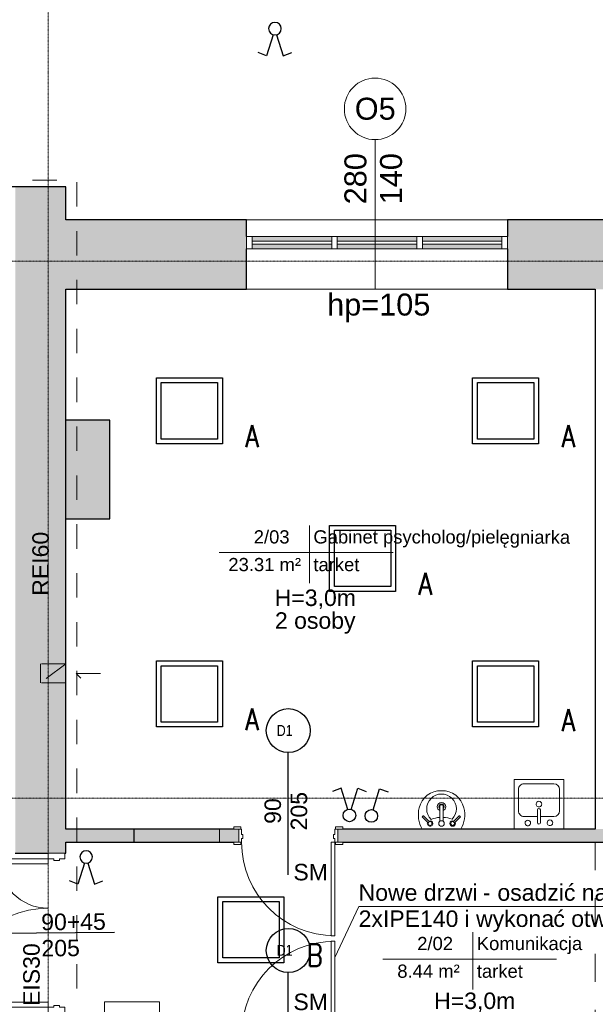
# Model space of a CAD drawing. Header units: centimetres. Extents: x 14504 to 44111, y -18976 to -7683.
# Tile 136 of 141: x 37770 to 38294, y -9479 to -8584. Entities that reach past the tile are written whole.
import ezdxf

# ---------------------------------------------------------------- set-up
doc = ezdxf.new("R2010")
doc.units = ezdxf.units.CM
for name, pattern in [('Aligning Line 1_8_', [0.635, 0.3175, -0.3175]), ('Kreska', [0.635, 0.3175, -0.3175]), ('Linia siatki', [0.9925, 0.47, -0.2175, 0.0875, -0.2175]), ('Ukryty', [0.714375, 0.47625, -0.238125])]:
    doc.linetypes.add(name, pattern=pattern)
for name, color, linetype, lineweight in [('A-AREA-IDEN', 4, 'Continuous', 9), ('A-DETL', 6, 'Continuous', 9), ('A-DETL-HDLN', 90, 'Ukryty', 9), ('A-DETL-MEDM', 33, 'Continuous', 25), ('A-DETL-THIN', 151, 'Continuous', 9), ('A-DOOR', 31, 'Continuous', 9), ('A-DOOR-FRAM', 31, 'Continuous', 18), ('A-GLAZ', 151, 'Continuous', 9), ('A-WALL', 4, 'Continuous', 9), ('A-WALL-PATT', 111, 'Continuous', 25), ('G-ANNO-TEXT', 8, 'Continuous', 9), ('I-WALL', 2, 'Continuous', 9), ('IE inst', 1, 'Continuous', 50), ('P-SANR-FIXT', 6, 'Continuous', 9), ('S-GRID', 8, 'Continuous', 9)]:
    doc.layers.add(name, color=color, linetype=linetype, lineweight=lineweight)
doc.styles.add('Arial_1', font='arial.ttf', dxfattribs={"height": 12})
doc.styles.add('Arial_3', font='arial.ttf', dxfattribs={"width": 0.8, "height": 18})
doc.styles.add('Arial_4', font='arial.ttf', dxfattribs={"height": 10})
doc.styles.add('Arial_5', font='arial.ttf', dxfattribs={"height": 15})
doc.styles.get("Standard").update_dxf_attribs({"font": 'romans.shx', "width": 0.8, "height": 20})

# ---------------------------------------------------------------- blocks, each defined once
blk = doc.blocks.new('Drzwi-wewnętrzne-jednoskrzydłowe-dwupanelowe-drewniane - 900 x 2100mm-658395-6_Poziom posadzka II pietra')
at = {"layer": 'A-DOOR'}
for p, q in [((-49.64, 8.32), (-43.14, 8.32)), ((-49.64, 6.32), (-49.64, 8.32)), ((-43.14, 6.32), (-49.64, 6.32)), ((-43.14, 8.32), (-43.14, 6.32)), ((43.13, 8.32), (49.63, 8.32)), ((43.13, 6.32), (43.13, 8.32)), ((49.63, 6.32), (43.13, 6.32)), ((49.63, 8.32), (49.63, 6.32)), ((-49.64, -5.68), (-43.14, -5.68)), ((-49.64, -7.68), (-49.64, -5.68)), ((-43.14, -7.68), (-49.64, -7.68)), ((-43.14, -5.68), (-43.14, -7.68)), ((43.13, -5.68), (49.63, -5.68)), ((43.13, -7.68), (43.13, -5.68)), ((49.63, -7.68), (43.13, -7.68)), ((49.63, -5.68), (49.63, -7.68))]:
    blk.add_line(p, q, dxfattribs=at)
at = {"layer": 'A-DOOR', "lineweight": 18}
for p, q in [((39, -5.68), (42.5, -5.68)), ((39, -90.68), (39, -5.68)), ((42.5, -5.68), (42.5, -90.68)), ((42.5, -90.68), (39, -90.68))]:
    blk.add_line(p, q, dxfattribs=at)
at = {"layer": 'A-DOOR'}
blk.add_arc((42.5, -5.68), 85, 180, 270, dxfattribs=at)
at = {"layer": 'A-DOOR-FRAM'}
for p, q in [((-45, 6.32), (-42.5, 6.32)), ((-45, -5.68), (-45, 6.32)), ((-42.5, 6.32), (-42.5, 1.31)), ((-42.5, 1.31), (-41.23, 1.31)), ((-41.23, 1.31), (-41.23, -2.18)), ((41.23, 1.31), (42.5, 1.31)), ((41.23, -2.18), (41.23, 1.31)), ((42.5, 6.32), (45, 6.32)), ((42.5, 1.31), (42.5, 6.32)), ((45, 6.32), (45, -5.68)), ((-42.5, -5.68), (-45, -5.68)), ((-42.5, -2.18), (-42.5, -5.68)), ((-41.23, -2.18), (-42.5, -2.18)), ((42.5, -2.18), (41.23, -2.18)), ((42.5, -5.68), (42.5, -2.18)), ((45, -5.68), (42.5, -5.68))]:
    blk.add_line(p, q, dxfattribs=at)
blk = doc.blocks.new('Drzwi-wewnętrzne-jednoskrzydłowe-dwupanelowe-drewniane - 900 x 2100mm-617696-6_Poziom posadzka II pietra')
at = {"layer": 'A-DOOR', "lineweight": 18}
for p, q in [((42.5, 104.6825), (39, 104.6825)), ((39, 104.6825), (39, 19.6825)), ((42.5, 19.6825), (42.5, 104.6825)), ((39, 19.6825), (42.5, 19.6825))]:
    blk.add_line(p, q, dxfattribs=at)
at = {"layer": 'A-DOOR'}
for p, q in [((-43.135, 21.6825), (-49.635, 21.6825)), ((-49.635, 21.6825), (-49.635, 19.6825)), ((-49.635, 19.6825), (-43.135, 19.6825)), ((-43.135, 19.6825), (-43.135, 21.6825)), ((49.635, 21.6825), (43.135, 21.6825)), ((43.135, 21.6825), (43.135, 19.6825)), ((43.135, 19.6825), (49.635, 19.6825)), ((49.635, 19.6825), (49.635, 21.6825)), ((-43.135, -20.3175), (-49.635, -20.3175)), ((-49.635, -20.3175), (-49.635, -22.3175)), ((-49.635, -22.3175), (-43.135, -22.3175)), ((-43.135, -22.3175), (-43.135, -20.3175)), ((49.635, -20.3175), (43.135, -20.3175)), ((43.135, -20.3175), (43.135, -22.3175)), ((43.135, -22.3175), (49.635, -22.3175)), ((49.635, -22.3175), (49.635, -20.3175))]:
    blk.add_line(p, q, dxfattribs=at)
blk.add_arc((42.5, 19.6825), 85, 90, 180, dxfattribs=at)
at = {"layer": 'A-DOOR-FRAM'}
for p, q in [((-42.5, 19.6825), (-45, 19.6825)), ((-45, 19.6825), (-45, -20.3175)), ((-42.5, 16.1825), (-42.5, 19.6825)), ((42.5, 19.6825), (42.5, 16.1825)), ((45, 19.6825), (42.5, 19.6825)), ((45, -20.3175), (45, 19.6825)), ((-41.23, 16.1825), (-42.5, 16.1825)), ((-42.5, -20.3175), (-42.5, 12.69)), ((-42.5, 12.69), (-41.23, 12.69)), ((-41.23, 12.69), (-41.23, 16.1825)), ((42.5, 16.1825), (41.23, 16.1825)), ((41.23, 16.1825), (41.23, 12.69)), ((41.23, 12.69), (42.5, 12.69)), ((42.5, 12.69), (42.5, -20.3175)), ((-45, -20.3175), (-42.5, -20.3175)), ((42.5, -20.3175), (45, -20.3175))]:
    blk.add_line(p, q, dxfattribs=at)
blk = doc.blocks.new('Aluminum_2 szybowe - 160x140 wymiana-631431-6_Poziom posadzka II pietra')
at = {"layer": 'A-GLAZ'}
h = blk.add_hatch(color=256, dxfattribs=at)
h.paths.add_polyline_path([(-59.7, 7.73), (-59.7, 12.17), (-132.08, 12.17), (-132.08, 7.73), (-112.92, 7.73)])
h.paths.add_polyline_path([(-112.92, 14.71), (-59.7, 14.71), (-59.7, 19.16), (-132.08, 19.16), (-132.08, 14.71)])
h = blk.add_hatch(color=256, dxfattribs=at)
h.paths.add_polyline_path([(17.76, 7.73), (17.76, 12.17), (-54.62, 12.17), (-54.62, 7.73)])
h.paths.add_polyline_path([(17.76, 14.71), (17.76, 19.16), (-54.62, 19.16), (-54.62, 14.71)])
at = {"layer": 'A-GLAZ', "lineweight": 18}
for p, q in [((-132.08, 19.16), (-137.16, 19.16)), ((-137.16, 19.16), (-137.16, 7.73)), ((-132.08, 7.73), (-132.08, 19.16)), ((-54.62, 19.16), (-59.7, 19.16)), ((-59.7, 19.16), (-59.7, 7.73)), ((-54.62, 7.73), (-54.62, 19.16)), ((22.84, 19.16), (17.76, 19.16)), ((17.76, 19.16), (17.76, 7.73)), ((22.84, 7.73), (22.84, 19.16)), ((-59.7, 14.71), (-132.08, 14.71)), ((-132.08, 14.71), (-132.08, 12.17)), ((-132.08, 12.17), (-59.7, 12.17)), ((-59.7, 12.17), (-59.7, 14.71)), ((17.76, 14.71), (-54.62, 14.71)), ((-54.62, 14.71), (-54.62, 12.17)), ((-54.62, 12.17), (17.76, 12.17)), ((17.76, 12.17), (17.76, 14.71)), ((-137.16, 7.73), (-132.08, 7.73)), ((-59.7, 7.73), (-54.62, 7.73)), ((17.76, 7.73), (22.84, 7.73))]:
    blk.add_line(p, q, dxfattribs=at)
at = {"layer": 'A-GLAZ'}
for p, q in [((-132.08, 19.16), (-59.7, 19.16)), ((-54.62, 19.16), (17.76, 19.16)), ((-59.7, 7.73), (-132.08, 7.73)), ((17.76, 7.73), (-54.62, 7.73))]:
    blk.add_line(p, q, dxfattribs=at)
blk = doc.blocks.new('Lavabo mural - 05 - 440mm x 350mm-346807-6_Poziom posadzka II pietra')
at = {"layer": 'P-SANR-FIXT'}
for p, q in [((-17.19, -11.05), (-11.74, -5.6)), ((-16.1, -12.14), (-10.65, -6.69)), ((-1.5, -21.49), (-1.5, -7.07)), ((1.5, -21.49), (1.5, -7.07)), ((16.41, -12.14), (10.96, -6.69)), ((17.5, -11.05), (12.05, -5.6))]:
    blk.add_line(p, q, dxfattribs=at)
for centre, radius, start, end in [((5.33, -13.08), 26.44, 150.36495, 193.63505), ((-5.33, -13.08), 26.44, 346.36495, 29.63505), ((0, -18.36), 13.5, 135.46291, 45.05561), ((-10.13, -5.07), 2.5, 0, 180), ((-10.13, -5.07), 2.5, 180, 207.05328), ((-10.13, -5.07), 1.7, 360, 180), ((-10.13, -5.07), 1.7, 180, 198.05956), ((-10.13, -5.07), 1.7, 198.05956, 360), ((-10.13, -5.07), 2.5, 242.94672, 0), ((-0.16, 16.03), 26.66, 249.19864, 267.10928), ((0, -5.07), 2.5, 0, 180), ((0, -5.07), 2.5, 180, 0), ((-0.16, 16.03), 26.66, 273.5606, 291.31988), ((10.43, -5.07), 2.5, 360, 180), ((10.43, -5.07), 2.5, 180, 297.05328), ((10.43, -5.07), 1.7, 0, 180), ((10.43, -5.07), 1.7, 180, 0), ((10.43, -5.07), 2.5, 332.94672, 360), ((0, -20.36), 3.86, 112.88275, 180), ((0, -20.36), 3.86, 360, 67.11782), ((-0.59, -14.51), 20.35, 193.63505, 271.65578), ((0, -20.36), 3.86, 180, 360), ((0, -20.36), 2.35, 129.68263, 180), ((0, -20.36), 2.35, 180, 360), ((0.59, -14.51), 20.35, 268.34422, 346.36495), ((0, -20.36), 2.35, 360, 50.3185)]:
    blk.add_arc(centre, radius, start, end, dxfattribs=at)
for centre, major_axis, ratio, start_param, end_param in [((-16.65, -11.59), (-0.545, 0.545), 0.274309, 0, 3.141593), ((16.95, -11.59), (0.545, 0.545), 0.274309, 3.141593, 6.283185), ((0, -21.49), (-1.5, 0), 0.428525, 0, 3.141593)]:
    blk.add_ellipse(centre, major_axis=major_axis, ratio=ratio, start_param=start_param, end_param=end_param, dxfattribs=at)
blk = doc.blocks.new('Drzwi-korytarz-niesymetryczne-wpuszczane - 1350 x 2000mm-591046-6_Poziom posadzka II pietra')
at = {"layer": 'A-DOOR', "lineweight": 18}
for p, q in [((-67.5, -6.365), (-67.5, 83.635)), ((-67.5, 83.635), (-63, 83.635)), ((-63, 83.635), (-63, -6.365)), ((67.5, 38.635), (63, 38.635)), ((63, 38.635), (63, -6.365)), ((67.5, -6.365), (67.5, 38.635)), ((-63, -6.365), (-67.5, -6.365)), ((63, -6.365), (67.5, -6.365))]:
    blk.add_line(p, q, dxfattribs=at)
at = {"layer": 'A-DOOR'}
for centre, radius, start, end in [((-67.5, -6.365), 90, 0, 90), ((67.5, -6.365), 45, 90, 180)]:
    blk.add_arc(centre, radius, start, end, dxfattribs=at)
at = {"layer": 'A-DOOR-FRAM'}
for p, q in [((-67.5, -6.365), (-72.5, -6.365)), ((-72.5, -6.365), (-72.5, -21.365)), ((-67.5, -11.34125), (-67.5, -6.365)), ((67.5, -6.365), (67.5, -11.34125)), ((72.5, -6.365), (67.5, -6.365)), ((72.5, -21.365), (72.5, -6.365)), ((-65.9125, -11.34125), (-67.5, -11.34125)), ((-67.5, -21.365), (-67.5, -16.44375)), ((-67.5, -16.44375), (-65.9125, -16.44375)), ((-65.9125, -16.44375), (-65.9125, -11.34125)), ((67.5, -11.34125), (65.9125, -11.34125)), ((65.9125, -11.34125), (65.9125, -16.44375)), ((65.9125, -16.44375), (67.5, -16.44375)), ((67.5, -16.44375), (67.5, -21.365)), ((-72.5, -21.365), (-67.5, -21.365)), ((67.5, -21.365), (72.5, -21.365))]:
    blk.add_line(p, q, dxfattribs=at)
blk = doc.blocks.new('Zlew kuchenny - typu wyspowego - 450 x 450mm-548266-6_Poziom posadzka II pietra')
at = {"layer": 'P-SANR-FIXT'}
for p, q in [((-20.93, 22.73), (-20.93, -22.27)), ((24.07, -22.27), (24.07, 22.73)), ((0.3, 11.3), (-12.04, 11.3)), ((0.3, 17.02), (0.3, 5.31)), ((2.84, 17.02), (2.84, 5.31)), ((15.18, 11.3), (2.84, 11.3)), ((-17.12, 6.22), (-17.12, -13.38)), ((20.26, -13.38), (20.26, 6.22)), ((-20.93, -22.27), (24.07, -22.27)), ((-12.04, -18.46), (15.18, -18.46))]:
    blk.add_line(p, q, dxfattribs=at)
for centre, radius, start, end in [((-8.43, 17.02), 2.54, 360, 180), ((1.57, 17.02), 1.27, 360, 180), ((11.73, 17.23), 2.54, 360, 180), ((-12.04, 6.22), 5.08, 90, 180), ((-8.43, 17.02), 2.54, 180, 360), ((11.73, 17.23), 2.54, 180, 0), ((15.18, 6.22), 5.08, 360, 90), ((1.57, 0), 2.54, 360, 180), ((1.57, 0), 2.54, 180, 0), ((1.57, 5.31), 1.27, 180, 0), ((-12.04, -13.38), 5.08, 180, 270), ((15.18, -13.38), 5.08, 270, 0)]:
    blk.add_arc(centre, radius, start, end, dxfattribs=at)
blk = doc.blocks.new('Etyk_pom_1_mala - Etyk_pom_1_mala-219433-6_Poziom posadzka II pietra')
at = {"layer": 'A-AREA-IDEN'}
for p, q in [((-0.0958, 0.1444), (-0.0958, -0.3781)), ((-0.9154, -0.1015), (0.6661, -0.1015))]:
    blk.add_line(p, q, dxfattribs=at)
blk = doc.blocks.new('8u')
at = {"layer": 'IE inst', "lineweight": -3}
for p, q in [((37772.66, 44464.44), (37764.89, 44461.53)), ((37778.58, 44445.22), (37772.66, 44464.44)), ((37781.79, 44445.22), (37787.71, 44464.44)), ((37787.71, 44464.44), (37795.49, 44461.53))]:
    blk.add_line(p, q, dxfattribs=at)
blk.add_circle((37780.19, 44439.72), 5.73, dxfattribs=at)
blk = doc.blocks.new('w1')
at = {"layer": 'IE inst', "lineweight": -3}
for p, q in [((158332.41, 68083.9), (158338.33, 68103.12)), ((158338.33, 68103.12), (158346.11, 68100.2))]:
    blk.add_line(p, q, dxfattribs=at)
blk.add_circle((158330.81, 68078.4), 5.73, dxfattribs=at)

msp = doc.modelspace()

# ---------------------------------------------------------------- hatches: boundary and pattern name
at = {"layer": 'A-WALL-PATT', "lineweight": 9, "transparency": 33554610}
h = msp.add_hatch(color=256, dxfattribs=at)
h.paths.add_polyline_path([(37766.1, -10276.1), (37812.1, -10276.1), (37812.1, -9487.1), (37766.1, -9487.1), (37766.1, -10274.1)])
h.paths.add_polyline_path([(37766.1, -9342.1), (37812.1, -9342.1), (37812.1, -8736.1), (37766.1, -8736.1), (37766.1, -9288.29)])
h = msp.add_hatch(color=256, dxfattribs=at)
h.paths.add_polyline_path([(38294.1, -8829.1), (38312.1, -8829.1), (38312.1, -8766.1), (38214.1, -8766.1), (38214.1, -8829.1)])
h.paths.add_polyline_path([(37912.06, -8829.1), (37976.64, -8829.1), (37976.64, -8766.1), (37812.1, -8766.1), (37812.1, -8829.1)])
for points in [[(37812.1, -9038.1), (37852.1, -9038.1), (37852.1, -8948.1), (37812.1, -8948.1), (37812.1, -8990.34)], [(37874.1, -9332.1), (37874.1, -9320.1), (37812.1, -9320.1), (37812.1, -9332.1), (37828.91, -9332.1)], [(37874.1, -9332.1), (37952.1, -9332.1), (37952.1, -9320.1), (37874.1, -9320.1)]]:
    msp.add_hatch(color=256, dxfattribs=at).paths.add_polyline_path(points)
h = msp.add_hatch(color=256, dxfattribs=at)
h.paths.add_polyline_path([(38334.1, -9332.1), (38334.1, -9320.1), (38059.6, -9320.1), (38059.6, -9332.1), (38244.63, -9332.1)])
h.paths.add_polyline_path([(37964.97, -9332.1), (37969.6, -9332.1), (37969.6, -9320.1), (37952.1, -9320.1), (37952.1, -9332.1)])

# ---------------------------------------------------------------- linework, layer by layer
at = {"layer": 'A-DETL', "linetype": 'Aligning Line 1_8_', "ltscale": 70}
for p, q in [((37426.1, -8730.07), (37822.1, -8730.07)), ((37822.1, -9554.07), (37822.1, -8730.07)), ((37812.1, -9169.94), (37789.1, -9169.94)), ((37789.1, -9169.94), (37789.1, -9187.15)), ((37812.1, -9169.94), (37789.1, -9187.15)), ((37812.1, -9187.15), (37812.1, -9169.94)), ((37812.1, -9187.15), (37789.1, -9187.15)), ((37821.39, -9178.53), (37847.39, -9178.53)), ((37821.39, -9178.53), (37825.63, -9182.77))]:
    msp.add_line(p, q, dxfattribs=at)
at = {"layer": 'A-DETL-HDLN', "linetype": 'Kreska', "ltscale": 80}
msp.add_line((38294.1, -9332.1), (38294.1, -9507.1), dxfattribs=at)
at = {"layer": 'A-DETL-MEDM'}
for p, q in [((38014.6, -9361.6), (38014.6, -9250.6)), ((37856.47, -9414.12), (37745.47, -9415.19)), ((38014.6, -9561.51), (38014.6, -9450.51))]:
    msp.add_line(p, q, dxfattribs=at)
for centre in [(38014.6, -9230.6), (38014.6, -9430.51)]:
    msp.add_circle(centre, 20, dxfattribs=at)
at = {"layer": 'A-DETL-THIN'}
for p, q in [((38093.64, -8829.1), (38093.64, -8693.1)), ((38078.69, -9390.58), (38057.1, -9436.88)), ((38078.69, -9390.58), (38368.69, -9390.58)), ((37847.39, -9477.1), (37897.39, -9477.1)), ((37847.39, -9507.1), (37847.39, -9477.1)), ((37897.39, -9477.1), (37897.39, -9507.1))]:
    msp.add_line(p, q, dxfattribs=at)
msp.add_circle((38093.64, -8665.1), 28, dxfattribs=at)
at = {"layer": 'A-WALL', "lineweight": 25}
for p, q in [((37812.1, -8736.1), (37692.1, -8736.1)), ((37812.1, -8766.1), (37812.1, -8736.1)), ((37976.64, -8766.1), (37812.1, -8766.1)), ((37976.64, -8781.1), (37976.64, -8766.1)), ((38892.1, -8766.1), (38214.1, -8766.1)), ((38214.1, -8766.1), (38214.1, -8781.1)), ((37976.64, -8829.1), (37976.64, -8792.53)), ((38214.1, -8792.53), (38214.1, -8829.1)), ((37812.1, -9320.1), (37812.1, -8829.1)), ((37812.1, -8829.1), (37976.64, -8829.1)), ((38214.1, -8829.1), (38294.1, -8829.1)), ((37964.97, -9320.1), (37812.1, -9320.1)), ((37874.1, -9320.1), (37874.1, -9332.1)), ((38294.1, -9320.1), (38064.24, -9320.1)), ((37812.1, -9342.1), (37812.1, -9332.1)), ((37812.1, -9332.1), (37964.97, -9332.1)), ((38064.24, -9332.1), (38334.1, -9332.1)), ((37766.1, -9342.1), (37796.1, -9342.1)), ((37811.1, -9342.1), (37812.1, -9342.1))]:
    msp.add_line(p, q, dxfattribs=at)
at = {"layer": 'A-WALL'}
for p, q in [((37976.64, -8766.1), (38214.1, -8766.1)), ((38214.1, -8829.1), (37976.64, -8829.1)), ((37952.1, -9332.1), (37952.1, -9320.1))]:
    msp.add_line(p, q, dxfattribs=at)
at = {"layer": 'I-WALL', "lineweight": 25}
for p, q in [((38294.1, -8829.1), (38294.1, -9320.1)), ((37852.1, -8948.1), (37812.1, -8948.1)), ((37852.1, -9038.1), (37852.1, -8948.1)), ((37812.1, -9038.1), (37852.1, -9038.1))]:
    msp.add_line(p, q, dxfattribs=at)
at = {"layer": 'IE inst', "lineweight": -3}
for points in [[(37954.62, -8969.77), (37894.55, -8969.77), (37894.55, -8909.77), (37954.62, -8909.77)], [(38242.47, -8969.77), (38182.41, -8969.77), (38182.41, -8909.77), (38242.47, -8909.77)], [(37950.26, -8965.42), (37898.91, -8965.42), (37898.91, -8914.12), (37950.26, -8914.12)], [(38238.12, -8965.42), (38186.77, -8965.42), (38186.77, -8914.12), (38238.12, -8914.12)], [(38112.22, -9103.98), (38052.16, -9103.98), (38052.16, -9043.98), (38112.22, -9043.98)], [(38107.87, -9099.63), (38056.52, -9099.63), (38056.52, -9048.33), (38107.87, -9048.33)], [(37954.62, -9227.18), (37894.55, -9227.18), (37894.55, -9167.18), (37954.62, -9167.18)], [(38242.47, -9227.18), (38182.41, -9227.18), (38182.41, -9167.18), (38242.47, -9167.18)], [(37950.26, -9222.83), (37898.91, -9222.83), (37898.91, -9171.53), (37950.26, -9171.53)], [(38238.12, -9222.83), (38186.77, -9222.83), (38186.77, -9171.53), (38238.12, -9171.53)], [(38010.65, -9441.67), (37950.59, -9441.67), (37950.59, -9381.67), (38010.65, -9381.67)], [(38006.3, -9437.32), (37954.94, -9437.32), (37954.94, -9386.02), (38006.3, -9386.02)]]:
    msp.add_lwpolyline(points, close=True, dxfattribs=at)
at = {"layer": 'S-GRID', "linetype": 'Linia siatki'}
for p, q in [((37796.1, -8366.49), (37796.1, -10670.77)), ((35798.91, -8803.6), (39321.93, -8803.6)), ((35798.91, -9292.1), (39321.93, -9292.1))]:
    msp.add_line(p, q, dxfattribs=at)

# ---------------------------------------------------------------- block references
at = {"layer": 'A-AREA-IDEN', "xscale": 99.99999999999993, "yscale": 99.99999999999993, "zscale": 99.99999999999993}
for p in [(38043.36, -9058.55), (38192.16, -9428.35)]:
    msp.add_blockref('Etyk_pom_1_mala - Etyk_pom_1_mala-219433-6_Poziom posadzka II pietra', p, dxfattribs=at)
at = {"layer": 'A-DOOR'}
for name, p in [('Drzwi-wewnętrzne-jednoskrzydłowe-dwupanelowe-drewniane - 900 x 2100mm-658395-6_Poziom posadzka II pietra', (38014.6, -9326.41)), ('Drzwi-wewnętrzne-jednoskrzydłowe-dwupanelowe-drewniane - 900 x 2100mm-617696-6_Poziom posadzka II pietra', (38014.6, -9526.78))]:
    msp.add_blockref(name, p, dxfattribs=at)
at = {"layer": 'A-DOOR', "rotation": 89.99999999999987}
msp.add_blockref('Drzwi-korytarz-niesymetryczne-wpuszczane - 1350 x 2000mm-591046-6_Poziom posadzka II pietra', (37789.74, -9414.6), dxfattribs=at)
at = {"layer": 'A-GLAZ'}
for p in [(38113.8, -8800.25), (38191.26, -8800.25)]:
    msp.add_blockref('Aluminum_2 szybowe - 160x140 wymiana-631431-6_Poziom posadzka II pietra', p, dxfattribs=at)
at = {"layer": 'IE inst', "xscale": -1, "rotation": 180}
for p in [(222.22, 35847.56), (50.43, 35094.22)]:
    msp.add_blockref('8u', p, dxfattribs=at)
at = {"layer": 'IE inst'}
msp.add_blockref('8u', (290.09, -53747.42), dxfattribs=at)
at = {"layer": 'IE inst', "lineweight": -3}
msp.add_blockref('w1', (-120240.6, -77386.57), dxfattribs=at)
at = {"layer": 'P-SANR-FIXT', "rotation": 180}
for name, p in [('Zlew kuchenny - typu wyspowego - 450 x 450mm-548266-6_Poziom posadzka II pietra', (38244.36, -9297.36)), ('Lavabo mural - 05 - 440mm x 350mm-346807-6_Poziom posadzka II pietra', (38154.1, -9320.1))]:
    msp.add_blockref(name, p, dxfattribs=at)

# ---------------------------------------------------------------- texts
at = {"layer": 'A-AREA-IDEN', "char_height": 12, "attachment_point": 1, "style": 'Arial_1'}
for s, insert, width in [('2/03', (37983.16, -9048.38), 42.4894), ('Gabinet psycholog/piel', (38037.44, -9048.38), 221.2657), ('ęgniarka', (38206.87, -9048.63), 83.3755), ('23.31 m²', (37960.03, -9073.55), 85.7806), ('tarket', (38037.44, -9073.55), 55.3164), ('2/02', (38131.96, -9418.18), 42.4894), ('Komunikacja', (38186.24, -9418.18), 124.2616), ('8.44 m²', (38113.83, -9443.35), 73.7552), ('tarket', (38186.24, -9443.35), 55.3164)]:
    msp.add_mtext(s, dxfattribs=dict(at, insert=insert, width=width))
at = {"layer": 'G-ANNO-TEXT', "attachment_point": 1}
for s, insert, char_height, width, style in [('O5', (38075.11, -8654.97), 20, 45.6962, 'Arial_5'), ('ć otwór w istniejącym stropie ', (37581.71, -8836.4), 10, 221.2657, 'Arial_3'), ('hp=105', (38049.94, -8833.09), 20, 116.2447, 'Arial_5'), ('H=3,0m', (38002.26, -9102.24), 15, 91.3924, 'Arial_4'), ('2 osoby', (38002.43, -9122.97), 15, 87.3839, 'Arial_4'), ('D1', (38004.15, -9225.47), 10, 21.6456, 'Arial_3'), ('SM', (38019.25, -9351.76), 15, 38.481, 'Arial_4'), ('Nowe drzwi', (38078.61, -9370.31), 15, 129.8734, 'Arial_4'), ('osadzić nadproże ', (38204.95, -9370.31), 15, 197.2151, 'Arial_4'), ('- ', (38191.72, -9370.31), 15, 16.0337, 'Arial_4'), (' i wykona', (38169.23, -9394.12), 15, 105.0211, 'Arial_4'), ('ć otwór', (38255.88, -9394.12), 15, 81.7721, 'Arial_4'), ('2xIPE140', (38078.61, -9394.12), 15, 109.8312, 'Arial_4'), ('D1', (38004.15, -9425.39), 10, 21.6456, 'Arial_3'), ('SM', (38019.25, -9469.76), 15, 38.481, 'Arial_4'), ('H=3,0m', (38147.33, -9468.78), 15, 91.3924, 'Arial_4')]:
    msp.add_mtext(s, dxfattribs=dict(at, insert=insert, char_height=char_height, width=width, style=style))
for s, insert, char_height, width, rotation, style in [('280', (38065.69, -8751.97), 20, 57.7215, 90, 'Arial_5'), ('140', (38098.11, -8751.97), 20, 57.7215, 90, 'Arial_5'), ('REI60', (37781.58, -9107.95), 15, 71.3502, 90, 'Arial_4'), ('90', (37992.95, -9315.37), 15, 28.8607, 90, 'Arial_4'), ('205', (38016.77, -9321.32), 15, 43.2911, 90, 'Arial_4'), ('90+45', (37789.59, -9397.18), 15, 72.9536, 0.55377, 'Arial_4'), ('EIS30', (37773.31, -9481.03), 15, 69.7468, 90, 'Arial_4'), ('205', (37789.82, -9420.99), 15, 43.2911, 0.55377, 'Arial_4')]:
    msp.add_mtext(s, dxfattribs=dict(at, insert=insert, char_height=char_height, width=width, rotation=rotation, style=style))
at = {"layer": 'IE inst', "lineweight": -3, "char_height": 20, "width": 37.1429, "attachment_point": 1}
for s, insert in [('{\\Fsimplex.shx|c238;A}', (37975.58, -8952.9)), ('{\\Fsimplex.shx|c238;A}', (38263.44, -8952.9)), ('{\\Fsimplex.shx|c238;A}', (38133.19, -9087.11)), ('{\\Fsimplex.shx|c238;A}', (37975.58, -9210.31)), ('{\\Fsimplex.shx|c238;A}', (38263.44, -9211.17)), ('{\\Fsimplex.shx|c238;B}', (38031.62, -9424.81))]:
    msp.add_mtext(s, dxfattribs=dict(at, insert=insert))

doc.saveas('drawing.dxf')
